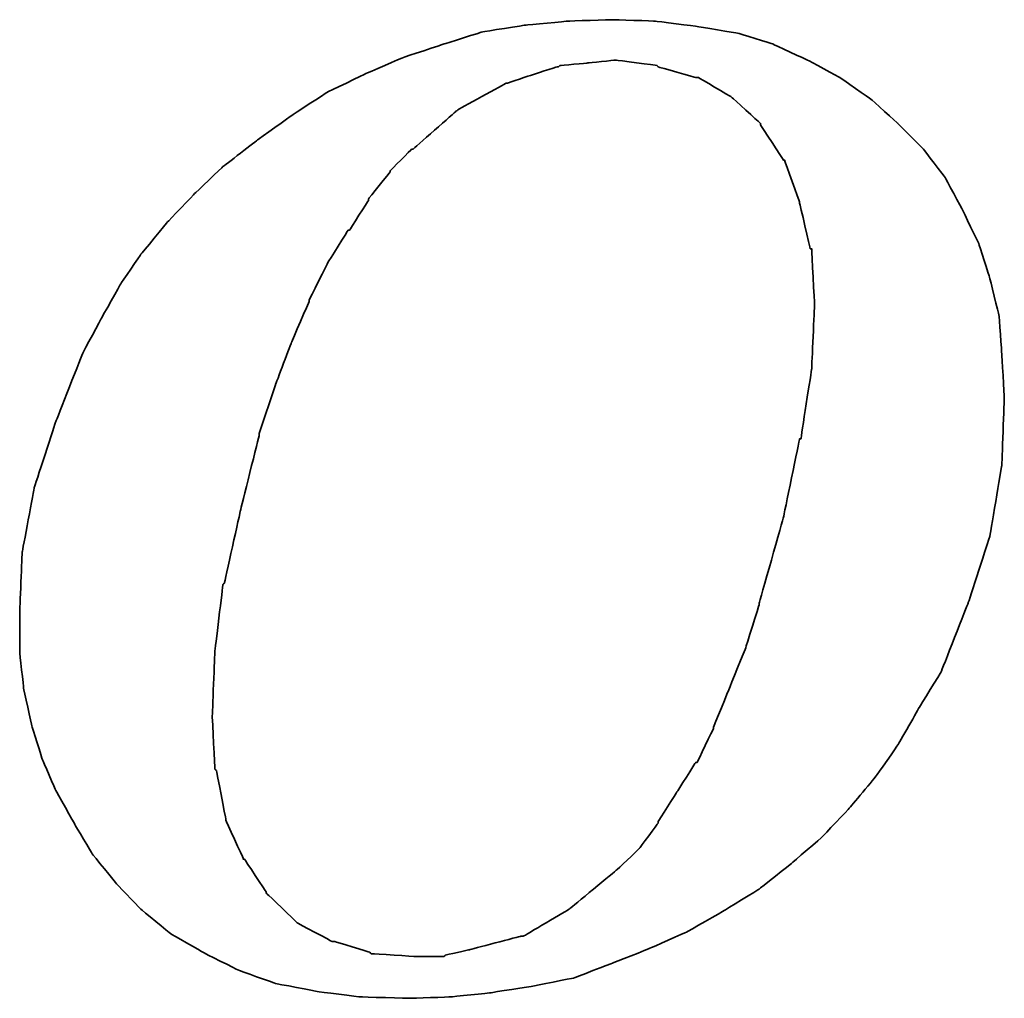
# Model space of a CAD drawing. Header units: millimetres. Extents: x 8 to 901, y 244 to 577.
# Tile 46 of 52: x 699.28 to 705.68, y 343.26 to 349.62. Entities that reach past the tile are written whole.
import ezdxf

# ---------------------------------------------------------------- set-up
doc = ezdxf.new("R2010")
doc.units = ezdxf.units.MM
doc.layers.add('DIM', color=4, linetype='CONTINUOUS')
doc.layers.add('layer 1', color=7, linetype='CONTINUOUS')

# ---------------------------------------------------------------- blocks, each defined once
blk = doc.blocks.new('TBI MOTION logo(完整正式版)')
at = {"layer": 'layer 1', "color": 22, "lineweight": 35}
for points, knots in [([(35.79625, -6.98375), (35.79625, -6.98375), (36.23125, -7.43875), (36.23125, -7.43875), (36.23125, -7.43875), (36.23125, -7.43875), (36.75625, -7.87125), (36.75625, -7.87125), (36.75625, -7.87125), (36.75625, -7.87125), (37.33125, -8.20375), (37.33125, -8.20375), (37.33125, -8.20375), (37.33125, -8.20375), (37.95625, -8.51875), (37.95625, -8.51875), (37.95625, -8.51875), (37.95625, -8.51875), (38.62625, -8.75875), (38.62625, -8.75875), (38.62625, -8.75875), (38.62625, -8.75875), (39.37125, -8.90375), (39.37125, -8.90375), (39.37125, -8.90375), (39.37125, -8.90375), (40.14125, -8.99875), (40.14125, -8.99875), (40.14125, -8.99875), (40.14125, -8.99875), (41.02625, -9.02375), (41.02625, -9.02375), (41.02625, -9.02375), (41.02625, -9.02375), (41.74625, -8.99875), (41.74625, -8.99875), (41.74625, -8.99875), (41.74625, -8.99875), (42.46625, -8.92375), (42.46625, -8.92375), (42.46625, -8.92375), (42.46625, -8.92375), (43.21125, -8.80625), (43.21125, -8.80625), (43.21125, -8.80625), (43.21125, -8.80625), (43.93125, -8.66375), (43.93125, -8.66375), (43.93125, -8.66375), (43.93125, -8.66375), (44.62625, -8.39875), (44.62625, -8.39875), (44.62625, -8.39875), (44.62625, -8.39875), (45.29625, -8.13375), (45.29625, -8.13375), (45.29625, -8.13375), (45.29625, -8.13375), (45.94625, -7.84375), (45.94625, -7.84375), (45.94625, -7.84375), (45.94625, -7.84375), (46.61625, -7.46375), (46.61625, -7.46375), (46.61625, -7.46375), (46.61625, -7.46375), (47.24125, -7.07875), (47.24125, -7.07875), (47.24125, -7.07875), (47.24125, -7.07875), (47.81625, -6.62375), (47.81625, -6.62375), (47.81625, -6.62375), (47.81625, -6.62375), (48.36875, -6.14375), (48.36875, -6.14375), (48.36875, -6.14375), (48.36875, -6.14375), (48.84625, -5.64125), (48.84625, -5.64125), (48.84625, -5.64125), (48.84625, -5.64125), (49.32625, -5.06375), (49.32625, -5.06375), (49.32625, -5.06375), (49.32625, -5.06375), (49.71125, -4.51374), (49.71125, -4.51374), (49.71125, -4.51374), (49.71125, -4.51374), (50.09625, -3.83874), (50.09625, -3.83874), (50.09625, -3.83874), (50.09625, -3.83874), (50.48125, -3.21374), (50.48125, -3.21374), (50.48125, -3.21374), (50.48125, -3.21374), (50.96125, -1.99125), (50.96125, -1.99125), (50.96125, -1.99125), (50.96125, -1.99125), (51.34375, -0.81875), (51.34375, -0.81875), (51.34375, -0.81875), (51.34375, -0.81875), (51.56125, 0.45624), (51.56125, 0.45624), (51.56125, 0.45624), (51.56125, 0.45624), (51.60625, 1.67624), (51.60625, 1.67624), (51.60625, 1.67624), (51.60625, 1.67624), (51.56125, 2.44625), (51.56125, 2.44625), (51.56125, 2.44625), (51.56125, 2.44625), (51.51125, 3.14125), (51.51125, 3.14125), (51.51125, 3.14125), (51.51125, 3.14125), (51.34375, 3.81125), (51.34375, 3.81125), (51.34375, 3.81125), (51.34375, 3.81125), (51.15125, 4.41125), (51.15125, 4.41125), (51.15125, 4.41125), (51.15125, 4.41125), (50.86125, 5.01125), (50.86125, 5.01125), (50.86125, 5.01125), (50.86125, 5.01125), (50.55125, 5.58875), (50.55125, 5.58875), (50.55125, 5.58875), (50.55125, 5.58875), (50.16625, 6.09125), (50.16625, 6.09125), (50.16625, 6.09125), (50.16625, 6.09125), (49.71125, 6.54875), (49.71125, 6.54875), (49.71125, 6.54875), (49.71125, 6.54875), (49.23125, 6.98125), (49.23125, 6.98125), (49.23125, 6.98125), (49.23125, 6.98125), (48.67875, 7.36625), (48.67875, 7.36625), (48.67875, 7.36625), (48.67875, 7.36625), (48.10375, 7.67625), (48.10375, 7.67625), (48.10375, 7.67625), (48.10375, 7.67625), (47.48125, 7.96375), (47.48125, 7.96375), (47.48125, 7.96375), (47.48125, 7.96375), (46.85625, 8.15625), (46.85625, 8.15625), (46.85625, 8.15625), (46.85625, 8.15625), (46.13625, 8.27624), (46.13625, 8.27624), (46.13625, 8.27624), (46.13625, 8.27624), (45.39125, 8.37125), (45.39125, 8.37125), (45.39125, 8.37125), (45.39125, 8.37125), (44.62625, 8.39624), (44.62625, 8.39624), (44.62625, 8.39624), (44.62625, 8.39624), (43.83625, 8.37125), (43.83625, 8.37125), (43.83625, 8.37125), (43.83625, 8.37125), (43.09125, 8.30125), (43.09125, 8.30125), (43.09125, 8.30125), (43.09125, 8.30125), (42.32125, 8.18125), (42.32125, 8.18125), (42.32125, 8.18125), (42.32125, 8.18125), (41.62875, 7.96375), (41.62875, 7.96375), (41.62875, 7.96375), (41.62875, 7.96375), (40.90625, 7.72625), (40.90625, 7.72625), (40.90625, 7.72625), (40.90625, 7.72625), (40.23624, 7.43625), (40.23624, 7.43625), (40.23624, 7.43625), (40.23624, 7.43625), (39.54124, 7.10125), (39.54124, 7.10125), (39.54124, 7.10125), (39.54124, 7.10125), (38.91625, 6.69125), (38.91625, 6.69125), (38.91625, 6.69125), (38.91625, 6.69125), (38.31625, 6.26125), (38.31625, 6.26125), (38.31625, 6.26125), (38.31625, 6.26125), (37.69125, 5.78125), (37.69125, 5.78125), (37.69125, 5.78125), (37.69125, 5.78125), (37.18625, 5.30125), (37.18625, 5.30125), (37.18625, 5.30125), (37.18625, 5.30125), (36.70625, 4.79624), (36.70625, 4.79624), (36.70625, 4.79624), (36.70625, 4.79624), (36.23125, 4.22125), (36.23125, 4.22125), (36.23125, 4.22125), (36.23125, 4.22125), (35.87124, 3.69375), (35.87124, 3.69375), (35.87124, 3.69375), (35.87124, 3.69375), (35.53125, 3.09125), (35.53125, 3.09125), (35.53125, 3.09125), (35.53125, 3.09125), (35.19875, 2.47125), (35.19875, 2.47125), (35.19875, 2.47125), (35.19875, 2.47125), (34.71625, 1.24625), (34.71625, 1.24625), (34.71625, 1.24625), (34.71625, 1.24625), (34.33125, 0.06874), (34.33125, 0.06874), (34.33125, 0.06874), (34.33125, 0.06874), (34.11625, -1.07875), (34.11625, -1.07875), (34.11625, -1.07875), (34.11625, -1.07875), (34.07125, -2.15875), (34.07125, -2.15875), (34.07125, -2.15875), (34.07125, -2.15875), (34.07125, -2.85375), (34.07125, -2.85375), (34.07125, -2.85375), (34.07125, -2.85375), (34.14125, -3.50375), (34.14125, -3.50375), (34.14125, -3.50375), (34.14125, -3.50375), (34.28625, -4.17375), (34.28625, -4.17375), (34.28625, -4.17375), (34.28625, -4.17375), (34.47625, -4.77624), (34.47625, -4.77624), (34.47625, -4.77624), (34.47625, -4.77624), (34.71625, -5.32625), (34.71625, -5.32625), (34.71625, -5.32625), (34.71625, -5.32625), (35.05375, -5.92875), (35.05375, -5.92875), (35.05375, -5.92875), (35.05375, -5.92875), (35.36375, -6.45375), (35.36375, -6.45375), (35.36375, -6.45375), (35.36375, -6.45375), (35.79625, -6.98375), (35.79625, -6.98375)], [0, 0, 0, 0, 0.01388889, 0.01388889, 0.01388889, 0.0138889, 0.02777778, 0.02777778, 0.02777778, 0.02777779, 0.04166667, 0.04166667, 0.04166667, 0.04166668, 0.05555556, 0.05555556, 0.05555556, 0.05555557, 0.06944444, 0.06944444, 0.06944444, 0.06944445, 0.08333333, 0.08333333, 0.08333333, 0.08333334, 0.09722222, 0.09722222, 0.09722222, 0.09722223, 0.11111111, 0.11111111, 0.11111111, 0.11111112, 0.125, 0.125, 0.125, 0.12500001, 0.13888889, 0.13888889, 0.13888889, 0.1388889, 0.15277778, 0.15277778, 0.15277778, 0.15277779, 0.16666667, 0.16666667, 0.16666667, 0.16666668, 0.18055556, 0.18055556, 0.18055556, 0.18055557, 0.19444444, 0.19444444, 0.19444444, 0.19444445, 0.20833333, 0.20833333, 0.20833333, 0.20833334, 0.22222222, 0.22222222, 0.22222222, 0.22222223, 0.23611111, 0.23611111, 0.23611111, 0.23611112, 0.25, 0.25, 0.25, 0.25000001, 0.26388889, 0.26388889, 0.26388889, 0.2638889, 0.27777778, 0.27777778, 0.27777778, 0.27777779, 0.29166667, 0.29166667, 0.29166667, 0.29166668, 0.30555556, 0.30555556, 0.30555556, 0.30555557, 0.31944444, 0.31944444, 0.31944444, 0.31944445, 0.33333333, 0.33333333, 0.33333333, 0.33333334, 0.34722222, 0.34722222, 0.34722222, 0.34722223, 0.36111111, 0.36111111, 0.36111111, 0.36111112, 0.375, 0.375, 0.375, 0.37500001, 0.38888889, 0.38888889, 0.38888889, 0.3888889, 0.40277778, 0.40277778, 0.40277778, 0.40277779, 0.41666667, 0.41666667, 0.41666667, 0.41666668, 0.43055556, 0.43055556, 0.43055556, 0.43055557, 0.44444444, 0.44444444, 0.44444444, 0.44444445, 0.45833333, 0.45833333, 0.45833333, 0.45833334, 0.47222222, 0.47222222, 0.47222222, 0.47222223, 0.48611111, 0.48611111, 0.48611111, 0.48611112, 0.5, 0.5, 0.5, 0.50000001, 0.51388889, 0.51388889, 0.51388889, 0.5138889, 0.52777778, 0.52777778, 0.52777778, 0.52777779, 0.54166667, 0.54166667, 0.54166667, 0.54166668, 0.55555556, 0.55555556, 0.55555556, 0.55555557, 0.56944444, 0.56944444, 0.56944444, 0.56944445, 0.58333333, 0.58333333, 0.58333333, 0.58333334, 0.59722222, 0.59722222, 0.59722222, 0.59722223, 0.61111111, 0.61111111, 0.61111111, 0.61111112, 0.625, 0.625, 0.625, 0.62500001, 0.63888889, 0.63888889, 0.63888889, 0.6388889, 0.65277778, 0.65277778, 0.65277778, 0.65277779, 0.66666667, 0.66666667, 0.66666667, 0.66666668, 0.68055556, 0.68055556, 0.68055556, 0.68055557, 0.69444444, 0.69444444, 0.69444444, 0.69444445, 0.70833333, 0.70833333, 0.70833333, 0.70833334, 0.72222222, 0.72222222, 0.72222222, 0.72222223, 0.73611111, 0.73611111, 0.73611111, 0.73611112, 0.75, 0.75, 0.75, 0.75000001, 0.76388889, 0.76388889, 0.76388889, 0.7638889, 0.77777778, 0.77777778, 0.77777778, 0.77777779, 0.79166667, 0.79166667, 0.79166667, 0.79166668, 0.80555556, 0.80555556, 0.80555556, 0.80555557, 0.81944444, 0.81944444, 0.81944444, 0.81944445, 0.83333333, 0.83333333, 0.83333333, 0.83333334, 0.84722222, 0.84722222, 0.84722222, 0.84722223, 0.86111111, 0.86111111, 0.86111111, 0.86111112, 0.875, 0.875, 0.875, 0.87500001, 0.88888889, 0.88888889, 0.88888889, 0.8888889, 0.90277778, 0.90277778, 0.90277778, 0.90277779, 0.91666667, 0.91666667, 0.91666667, 0.91666668, 0.93055556, 0.93055556, 0.93055556, 0.93055557, 0.94444444, 0.94444444, 0.94444444, 0.94444445, 0.95833333, 0.95833333, 0.95833333, 0.95833334, 0.97222222, 0.97222222, 0.97222222, 0.97222223, 0.98611111, 0.98611111, 0.98611111, 0.98611112, 1, 1, 1, 1]), ([(38.33875, 1.03124), (38.33875, 1.03124), (38.62625, 1.89625), (38.62625, 1.89625), (38.62625, 1.89625), (38.62625, 1.89625), (38.91625, 2.66375), (38.91625, 2.66375), (38.91625, 2.66375), (38.91625, 2.66375), (39.22625, 3.38125), (39.22625, 3.38125), (39.22625, 3.38125), (39.22625, 3.38125), (39.22625, 3.40624), (39.22625, 3.40624), (39.22625, 3.40624), (39.22625, 3.40624), (39.56124, 4.07624), (39.56124, 4.07624), (39.56124, 4.07624), (39.56124, 4.07624), (39.92125, 4.65125), (39.92125, 4.65125), (39.92125, 4.65125), (39.92125, 4.65125), (39.94625, 4.65125), (39.94625, 4.65125), (39.94625, 4.65125), (39.94625, 4.65125), (40.28125, 5.17875), (40.28125, 5.17875), (40.28125, 5.17875), (40.28125, 5.17875), (40.28125, 5.20375), (40.28125, 5.20375), (40.28125, 5.20375), (40.28125, 5.20375), (40.66875, 5.68625), (40.66875, 5.68625), (40.66875, 5.68625), (40.66875, 5.68625), (40.66875, 5.70625), (40.66875, 5.70625), (40.66875, 5.70625), (40.66875, 5.70625), (41.05124, 6.09125), (41.05124, 6.09125), (41.05124, 6.09125), (41.05124, 6.09125), (41.07625, 6.09125), (41.07625, 6.09125), (41.07625, 6.09125), (41.07625, 6.09125), (41.84125, 6.76625), (41.84125, 6.76625), (41.84125, 6.76625), (41.84125, 6.76625), (41.86625, 6.78625), (41.86625, 6.78625), (41.86625, 6.78625), (41.86625, 6.78625), (42.73125, 7.26624), (42.73125, 7.26624), (42.73125, 7.26624), (42.73125, 7.26624), (42.75625, 7.26624), (42.75625, 7.26624), (42.75625, 7.26624), (42.75625, 7.26624), (43.18625, 7.41125), (43.18625, 7.41125), (43.18625, 7.41125), (43.18625, 7.41125), (43.64125, 7.55625), (43.64125, 7.55625), (43.64125, 7.55625), (43.64125, 7.55625), (43.66625, 7.55625), (43.66625, 7.55625), (43.66625, 7.55625), (43.66625, 7.55625), (43.69125, 7.58124), (43.69125, 7.58124), (43.69125, 7.58124), (43.69125, 7.58124), (44.19125, 7.62625), (44.19125, 7.62625), (44.19125, 7.62625), (44.19125, 7.62625), (44.67125, 7.67625), (44.67125, 7.67625), (44.67125, 7.67625), (44.67125, 7.67625), (44.69625, 7.67625), (44.69625, 7.67625), (44.69625, 7.67625), (44.69625, 7.67625), (45.41875, 7.58124), (45.41875, 7.58124), (45.41875, 7.58124), (45.41875, 7.58124), (45.44125, 7.55625), (45.44125, 7.55625), (45.44125, 7.55625), (45.44125, 7.55625), (46.11125, 7.36625), (46.11125, 7.36625), (46.11125, 7.36625), (46.11125, 7.36625), (46.13625, 7.36625), (46.13625, 7.36625), (46.13625, 7.36625), (46.13625, 7.36625), (46.15875, 7.36625), (46.15875, 7.36625), (46.15875, 7.36625), (46.15875, 7.36625), (46.73625, 7.02624), (46.73625, 7.02624), (46.73625, 7.02624), (46.73625, 7.02624), (46.76125, 7.00624), (46.76125, 7.00624), (46.76125, 7.00624), (46.76125, 7.00624), (47.24125, 6.57124), (47.24125, 6.57124), (47.24125, 6.57124), (47.24125, 6.57124), (47.26625, 6.54875), (47.26625, 6.54875), (47.26625, 6.54875), (47.26625, 6.54875), (47.26625, 6.52375), (47.26625, 6.52375), (47.26625, 6.52375), (47.26625, 6.52375), (47.67375, 5.89875), (47.67375, 5.89875), (47.67375, 5.89875), (47.67375, 5.89875), (47.69625, 5.89875), (47.69625, 5.89875), (47.69625, 5.89875), (47.69625, 5.89875), (47.69625, 5.87625), (47.69625, 5.87625), (47.69625, 5.87625), (47.69625, 5.87625), (47.96125, 5.15625), (47.96125, 5.15625), (47.96125, 5.15625), (47.96125, 5.15625), (47.96125, 5.13125), (47.96125, 5.13125), (47.96125, 5.13125), (47.96125, 5.13125), (48.15125, 4.31875), (48.15125, 4.31875), (48.15125, 4.31875), (48.15125, 4.31875), (48.17625, 4.31875), (48.17625, 4.31875), (48.17625, 4.31875), (48.17625, 4.31875), (48.17625, 4.29125), (48.17625, 4.29125), (48.17625, 4.29125), (48.17625, 4.29125), (48.22625, 3.33125), (48.22625, 3.33125), (48.22625, 3.33125), (48.22625, 3.33125), (48.22625, 3.30875), (48.22625, 3.30875), (48.22625, 3.30875), (48.22625, 3.30875), (48.17625, 2.20624), (48.17625, 2.20624), (48.17625, 2.20624), (48.17625, 2.20624), (48.17625, 2.18124), (48.17625, 2.18124), (48.17625, 2.18124), (48.17625, 2.18124), (47.98375, 0.93624), (47.98375, 0.93624), (47.98375, 0.93624), (47.98375, 0.93624), (47.96125, 0.93624), (47.96125, 0.93624), (47.96125, 0.93624), (47.96125, 0.93624), (47.67375, -0.45874), (47.67375, -0.45874), (47.67375, -0.45874), (47.67375, -0.45874), (47.24125, -1.99125), (47.24125, -1.99125), (47.24125, -1.99125), (47.24125, -1.99125), (47.24125, -2.01874), (47.24125, -2.01874), (47.24125, -2.01874), (47.24125, -2.01874), (47.00125, -2.78375), (47.00125, -2.78375), (47.00125, -2.78375), (47.00125, -2.78375), (46.71125, -3.50375), (46.71125, -3.50375), (46.71125, -3.50375), (46.71125, -3.50375), (46.42625, -4.19875), (46.42625, -4.19875), (46.42625, -4.19875), (46.42625, -4.19875), (46.42625, -4.22375), (46.42625, -4.22375), (46.42625, -4.22375), (46.42625, -4.22375), (46.13625, -4.82374), (46.13625, -4.82374), (46.13625, -4.82374), (46.13625, -4.82374), (46.11125, -4.82374), (46.11125, -4.82374), (46.11125, -4.82374), (46.11125, -4.82374), (45.77625, -5.35125), (45.77625, -5.35125), (45.77625, -5.35125), (45.77625, -5.35125), (45.44125, -5.87875), (45.44125, -5.87875), (45.44125, -5.87875), (45.44125, -5.87875), (45.44125, -5.90375), (45.44125, -5.90375), (45.44125, -5.90375), (45.44125, -5.90375), (45.10625, -6.35875), (45.10625, -6.35875), (45.10625, -6.35875), (45.10625, -6.35875), (45.08125, -6.38375), (45.08125, -6.38375), (45.08125, -6.38375), (45.08125, -6.38375), (44.69625, -6.74375), (44.69625, -6.74375), (44.69625, -6.74375), (44.69625, -6.74375), (43.88375, -7.41625), (43.88375, -7.41625), (43.88375, -7.41625), (43.88375, -7.41625), (43.85625, -7.43875), (43.85625, -7.43875), (43.85625, -7.43875), (43.85625, -7.43875), (43.04125, -7.91875), (43.04125, -7.91875), (43.04125, -7.91875), (43.04125, -7.91875), (43.01625, -7.91875), (43.01625, -7.91875), (43.01625, -7.91875), (43.01625, -7.91875), (42.99625, -7.91875), (42.99625, -7.91875), (42.99625, -7.91875), (42.99625, -7.91875), (42.08125, -8.15875), (42.08125, -8.15875), (42.08125, -8.15875), (42.08125, -8.15875), (41.65125, -8.25625), (41.65125, -8.25625), (41.65125, -8.25625), (41.65125, -8.25625), (41.62875, -8.27875), (41.62875, -8.27875), (41.62875, -8.27875), (41.62875, -8.27875), (41.60125, -8.27875), (41.60125, -8.27875), (41.60125, -8.27875), (41.60125, -8.27875), (41.12125, -8.27875), (41.12125, -8.27875), (41.12125, -8.27875), (41.12125, -8.27875), (40.35624, -8.23125), (40.35624, -8.23125), (40.35624, -8.23125), (40.35624, -8.23125), (40.33125, -8.23125), (40.33125, -8.23125), (40.33125, -8.23125), (40.33125, -8.23125), (40.30625, -8.20375), (40.30625, -8.20375), (40.30625, -8.20375), (40.30625, -8.20375), (39.68375, -8.01375), (39.68375, -8.01375), (39.68375, -8.01375), (39.68375, -8.01375), (39.66124, -8.01375), (39.66124, -8.01375), (39.66124, -8.01375), (39.66124, -8.01375), (39.63625, -8.01375), (39.63625, -8.01375), (39.63625, -8.01375), (39.63625, -8.01375), (39.01125, -7.67875), (39.01125, -7.67875), (39.01125, -7.67875), (39.01125, -7.67875), (38.98875, -7.65375), (38.98875, -7.65375), (38.98875, -7.65375), (38.98875, -7.65375), (38.48625, -7.17375), (38.48625, -7.17375), (38.48625, -7.17375), (38.48625, -7.17375), (38.45875, -7.14875), (38.45875, -7.14875), (38.45875, -7.14875), (38.45875, -7.14875), (38.45875, -7.12875), (38.45875, -7.12875), (38.45875, -7.12875), (38.45875, -7.12875), (38.07625, -6.54875), (38.07625, -6.54875), (38.07625, -6.54875), (38.07625, -6.54875), (38.05125, -6.54875), (38.05125, -6.54875), (38.05125, -6.54875), (38.05125, -6.54875), (38.05125, -6.52875), (38.05125, -6.52875), (38.05125, -6.52875), (38.05125, -6.52875), (37.74125, -5.85375), (37.74125, -5.85375), (37.74125, -5.85375), (37.74125, -5.85375), (37.74125, -5.82875), (37.74125, -5.82875), (37.74125, -5.82875), (37.74125, -5.82875), (37.57375, -4.96875), (37.57375, -4.96875), (37.57375, -4.96875), (37.57375, -4.96875), (37.54625, -4.94375), (37.54625, -4.94375), (37.54625, -4.94375), (37.54625, -4.94375), (37.50125, -4.03375), (37.50125, -4.03375), (37.50125, -4.03375), (37.50125, -4.03375), (37.50125, -4.00875), (37.50125, -4.00875), (37.50125, -4.00875), (37.50125, -4.00875), (37.54625, -2.85375), (37.54625, -2.85375), (37.54625, -2.85375), (37.54625, -2.85375), (37.69125, -1.65875), (37.69125, -1.65875), (37.69125, -1.65875), (37.69125, -1.65875), (37.71624, -1.63375), (37.71624, -1.63375), (37.71624, -1.63375), (37.71624, -1.63375), (38.00375, -0.33875), (38.00375, -0.33875), (38.00375, -0.33875), (38.00375, -0.33875), (38.33875, 1.00624), (38.33875, 1.00624), (38.33875, 1.00624), (38.33875, 1.00624), (38.33875, 1.03124), (38.33875, 1.03124)], [0, 0, 0, 0, 0.01010101, 0.01010101, 0.01010101, 0.01010102, 0.02020202, 0.02020202, 0.02020202, 0.02020203, 0.03030303, 0.03030303, 0.03030303, 0.03030304, 0.04040404, 0.04040404, 0.04040404, 0.04040405, 0.05050505, 0.05050505, 0.05050505, 0.05050506, 0.06060606, 0.06060606, 0.06060606, 0.06060607, 0.07070707, 0.07070707, 0.07070707, 0.07070708, 0.08080808, 0.08080808, 0.08080808, 0.08080809, 0.09090909, 0.09090909, 0.09090909, 0.0909091, 0.1010101, 0.1010101, 0.1010101, 0.10101011, 0.11111111, 0.11111111, 0.11111111, 0.11111112, 0.12121212, 0.12121212, 0.12121212, 0.12121213, 0.13131313, 0.13131313, 0.13131313, 0.13131314, 0.14141414, 0.14141414, 0.14141414, 0.14141415, 0.15151515, 0.15151515, 0.15151515, 0.15151516, 0.16161616, 0.16161616, 0.16161616, 0.16161617, 0.17171717, 0.17171717, 0.17171717, 0.17171718, 0.18181818, 0.18181818, 0.18181818, 0.18181819, 0.19191919, 0.19191919, 0.19191919, 0.1919192, 0.2020202, 0.2020202, 0.2020202, 0.20202021, 0.21212121, 0.21212121, 0.21212121, 0.21212122, 0.22222222, 0.22222222, 0.22222222, 0.22222223, 0.23232323, 0.23232323, 0.23232323, 0.23232324, 0.24242424, 0.24242424, 0.24242424, 0.24242425, 0.25252525, 0.25252525, 0.25252525, 0.25252526, 0.26262626, 0.26262626, 0.26262626, 0.26262627, 0.27272727, 0.27272727, 0.27272727, 0.27272728, 0.28282828, 0.28282828, 0.28282828, 0.28282829, 0.29292929, 0.29292929, 0.29292929, 0.2929293, 0.3030303, 0.3030303, 0.3030303, 0.30303031, 0.31313131, 0.31313131, 0.31313131, 0.31313132, 0.32323232, 0.32323232, 0.32323232, 0.32323233, 0.33333333, 0.33333333, 0.33333333, 0.33333334, 0.34343434, 0.34343434, 0.34343434, 0.34343435, 0.35353535, 0.35353535, 0.35353535, 0.35353536, 0.36363636, 0.36363636, 0.36363636, 0.36363637, 0.37373737, 0.37373737, 0.37373737, 0.37373738, 0.38383838, 0.38383838, 0.38383838, 0.38383839, 0.39393939, 0.39393939, 0.39393939, 0.3939394, 0.4040404, 0.4040404, 0.4040404, 0.40404041, 0.41414141, 0.41414141, 0.41414141, 0.41414142, 0.42424242, 0.42424242, 0.42424242, 0.42424243, 0.43434343, 0.43434343, 0.43434343, 0.43434344, 0.44444444, 0.44444444, 0.44444444, 0.44444445, 0.45454545, 0.45454545, 0.45454545, 0.45454546, 0.46464646, 0.46464646, 0.46464646, 0.46464647, 0.47474747, 0.47474747, 0.47474747, 0.47474748, 0.48484848, 0.48484848, 0.48484848, 0.48484849, 0.49494949, 0.49494949, 0.49494949, 0.4949495, 0.50505051, 0.50505051, 0.50505051, 0.50505052, 0.51515152, 0.51515152, 0.51515152, 0.51515153, 0.52525253, 0.52525253, 0.52525253, 0.52525254, 0.53535354, 0.53535354, 0.53535354, 0.53535355, 0.54545455, 0.54545455, 0.54545455, 0.54545456, 0.55555556, 0.55555556, 0.55555556, 0.55555557, 0.56565657, 0.56565657, 0.56565657, 0.56565658, 0.57575758, 0.57575758, 0.57575758, 0.57575759, 0.58585859, 0.58585859, 0.58585859, 0.5858586, 0.5959596, 0.5959596, 0.5959596, 0.59595961, 0.60606061, 0.60606061, 0.60606061, 0.60606062, 0.61616162, 0.61616162, 0.61616162, 0.61616163, 0.62626263, 0.62626263, 0.62626263, 0.62626264, 0.63636364, 0.63636364, 0.63636364, 0.63636365, 0.64646465, 0.64646465, 0.64646465, 0.64646466, 0.65656566, 0.65656566, 0.65656566, 0.65656567, 0.66666667, 0.66666667, 0.66666667, 0.66666668, 0.67676768, 0.67676768, 0.67676768, 0.67676769, 0.68686869, 0.68686869, 0.68686869, 0.6868687, 0.6969697, 0.6969697, 0.6969697, 0.69696971, 0.70707071, 0.70707071, 0.70707071, 0.70707072, 0.71717172, 0.71717172, 0.71717172, 0.71717173, 0.72727273, 0.72727273, 0.72727273, 0.72727274, 0.73737374, 0.73737374, 0.73737374, 0.73737375, 0.74747475, 0.74747475, 0.74747475, 0.74747476, 0.75757576, 0.75757576, 0.75757576, 0.75757577, 0.76767677, 0.76767677, 0.76767677, 0.76767678, 0.77777778, 0.77777778, 0.77777778, 0.77777779, 0.78787879, 0.78787879, 0.78787879, 0.7878788, 0.7979798, 0.7979798, 0.7979798, 0.79797981, 0.80808081, 0.80808081, 0.80808081, 0.80808082, 0.81818182, 0.81818182, 0.81818182, 0.81818183, 0.82828283, 0.82828283, 0.82828283, 0.82828284, 0.83838384, 0.83838384, 0.83838384, 0.83838385, 0.84848485, 0.84848485, 0.84848485, 0.84848486, 0.85858586, 0.85858586, 0.85858586, 0.85858587, 0.86868687, 0.86868687, 0.86868687, 0.86868688, 0.87878788, 0.87878788, 0.87878788, 0.87878789, 0.88888889, 0.88888889, 0.88888889, 0.8888889, 0.8989899, 0.8989899, 0.8989899, 0.89898991, 0.90909091, 0.90909091, 0.90909091, 0.90909092, 0.91919192, 0.91919192, 0.91919192, 0.91919193, 0.92929293, 0.92929293, 0.92929293, 0.92929294, 0.93939394, 0.93939394, 0.93939394, 0.93939395, 0.94949495, 0.94949495, 0.94949495, 0.94949496, 0.95959596, 0.95959596, 0.95959596, 0.95959597, 0.96969697, 0.96969697, 0.96969697, 0.96969698, 0.97979798, 0.97979798, 0.97979798, 0.97979799, 0.98989899, 0.98989899, 0.98989899, 0.989899, 1, 1, 1, 1])]:
    blk.add_open_spline(points, degree=3, knots=knots, dxfattribs=at)

msp = doc.modelspace()

# ---------------------------------------------------------------- block references
at = {"layer": 'DIM', "color": 7, "xscale": 0.3648685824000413, "yscale": 0.3648685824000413, "zscale": 0.3648685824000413}
msp.add_blockref('TBI MOTION logo(完整正式版)', (686.8486, 346.5515), dxfattribs=at)

doc.saveas('drawing.dxf')
